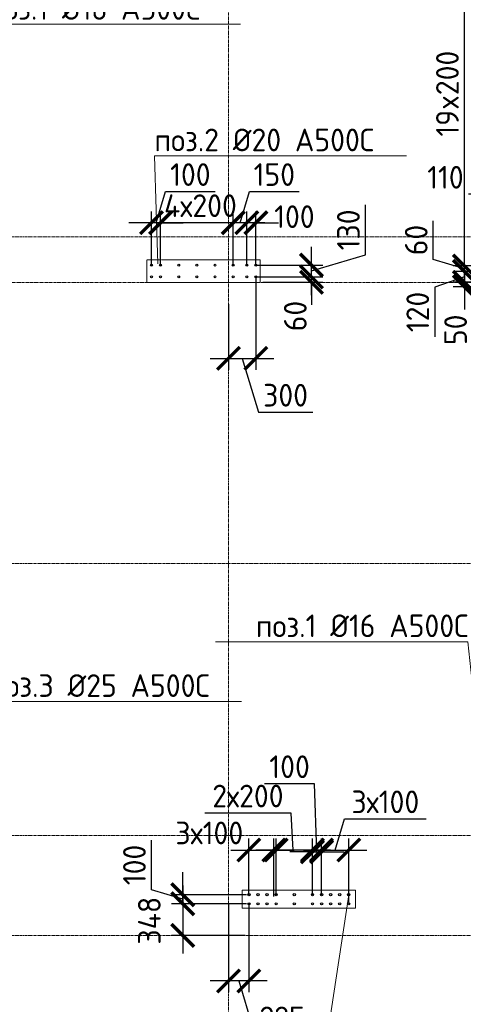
# Model space of a CAD drawing. Header units: millimetres. Extents: x -56135 to 1694203, y -446411 to -23139.
# Tile 231 of 256: x 975258 to 980145, y -118259 to -107403. Entities that reach past the tile are written whole.
import ezdxf
from ezdxf import colors
from ezdxf.entities.mleader import LeaderData, LeaderLine
from ezdxf.math import Vec2, Vec3

# ---------------------------------------------------------------- set-up
doc = ezdxf.new("R2010")
doc.units = ezdxf.units.MM
for name, pattern in [('01 Штриховая _4 мм_', [6, 3.5, -2.5]), ('______5', [1100, 800, -100, 100, -100]), ('HIDDEN2', [4.7625, 3.175, -1.5875]), ('осевая', [50.8, 31.75, -6.35, 6.35, -6.35])]:
    doc.linetypes.add(name, pattern=pattern)
for name, color, linetype, lineweight in [('1 Стены', 3, 'Continuous', 30), ('Оси', 40, '______5', 18), ('подоснова', 151, 'Continuous', 5), ('РАЗМЕРЫ', 1, 'Continuous', 9), ('СТЕНЫ', 3, 'Continuous', 30)]:
    doc.layers.add(name, color=color, linetype=linetype, lineweight=lineweight)
doc.styles.add('GOST-2.304_Type-B', font='GOST_Common.ttf')
doc.dimstyles.new('СПДС', dxfattribs={"dimscale": 100, "dimtxt": 2.5, "dimasz": 2.5, "dimexe": 1.25, "dimexo": 0, "dimtad": 1, "dimdec": 0, "dimtxsty": 'GOST-2.304_Type-B', "dimblk": 'ARCHTICK', "dimcen": 2.5, "dimdle": 2, "dimadec": 0, "dimazin": 2, "dimtfac": 0.75, "dimtdec": 0, "dimtmove": 1, "dimatfit": 3, "dimfxl": 1, "dimtolj": 1, "dimarcsym": 1})

# ---------------------------------------------------------------- blocks, each defined once
blk = doc.blocks.new('оси 2.2-2.3')
at = {"layer": 'Оси', "color": 16, "linetype": 'осевая', "lineweight": 0, "transparency": 33554687}
for p, q in [((491254.9, -104267.9), (491254.9, -134893.5)), ((468076.3, -109995.4), (524372.9, -109995.4)), ((468653.8, -110495.4), (523696.4, -110495.4)), ((468076.3, -113595.4), (524372.9, -113595.4)), ((468076.3, -116595.4), (524372.9, -116595.4)), ((468076.3, -117695.4), (524372.9, -117695.4))]:
    blk.add_line(p, q, dxfattribs=at)
blk = doc.blocks.new('стены тп')
at = {"layer": '1 Стены', "color": 252, "linetype": 'HIDDEN2', "lineweight": 0, "true_color": 0x939598}
for p, q in [((879021, -191276), (878491, -191276)), ((878491, -191276), (878491, -191526)), ((879141, -191276), (879021, -191276)), ((879741, -191276), (879141, -191276)), ((879741, -191526), (879741, -191276)), ((878491, -191526), (879541, -191526)), ((879541, -191526), (879661, -191526)), ((879661, -191526), (879741, -191526)), ((880791, -198226), (879541, -198226)), ((879541, -198226), (879541, -198426)), ((880791, -198426), (880791, -198226)), ((879541, -198426), (880791, -198426))]:
    blk.add_line(p, q, dxfattribs=at)
blk = doc.blocks.new('_None')
blk = doc.blocks.new('_ArchTick')
at = {"color": 0, "linetype": 'ByBlock', "const_width": 0.15}
blk.add_lwpolyline([(-0.5, -0.5), (0.5, 0.5)], dxfattribs=at)
blk = doc.blocks.new('*D474')
at = {"layer": 'DEFPOINTS', "color": 0, "transparency": 16777216}
for p in [(978083, -116558), (977783, -117051, -360), (978083, -117051, -360)]:
    blk.add_point(p, dxfattribs=at)
at = {"layer": 'РАЗМЕРЫ', "color": 0, "lineweight": -2, "transparency": 16777216}
for p, q in [((977783, -117051), (977783, -116433)), ((978083, -117051), (978083, -116433)), ((977583, -116558), (978283, -116558))]:
    blk.add_line(p, q, dxfattribs=at)
at = {"layer": 'РАЗМЕРЫ', "color": 0, "lineweight": -2, "transparency": 16777216, "xscale": 250, "yscale": 250, "zscale": 250, "rotation": 180}
blk.add_blockref('_ArchTick', (977783, -116558), dxfattribs=at)
at = {"layer": 'РАЗМЕРЫ', "color": 0, "lineweight": -2, "transparency": 16777216, "xscale": 250, "yscale": 250, "zscale": 250}
blk.add_blockref('_ArchTick', (978083, -116558), dxfattribs=at)
at = {"layer": 'РАЗМЕРЫ', "color": 0, "transparency": 16777216, "insert": (977347, -116370), "char_height": 250, "attachment_point": 5, "style": 'GOST-2.304_Type-B'}
blk.add_mtext('\\A1;3х100', dxfattribs=at)
blk = doc.blocks.new('*D475')
at = {"layer": 'DEFPOINTS', "color": 0, "transparency": 16777216}
for p in [(978883, -116558), (978583, -117051, -360), (978883, -117051, -360)]:
    blk.add_point(p, dxfattribs=at)
at = {"layer": 'РАЗМЕРЫ', "color": 0, "lineweight": -2, "transparency": 16777216}
for p, q in [((978733, -116558), (978836, -116214)), ((978836, -116214), (979736, -116214)), ((978583, -117051), (978583, -116433)), ((978883, -117051), (978883, -116433)), ((978383, -116558), (979083, -116558))]:
    blk.add_line(p, q, dxfattribs=at)
at = {"layer": 'РАЗМЕРЫ', "color": 0, "lineweight": -2, "transparency": 16777216, "xscale": 250, "yscale": 250, "zscale": 250, "rotation": 180}
blk.add_blockref('_ArchTick', (978583, -116558), dxfattribs=at)
at = {"layer": 'РАЗМЕРЫ', "color": 0, "lineweight": -2, "transparency": 16777216, "xscale": 250, "yscale": 250, "zscale": 250}
blk.add_blockref('_ArchTick', (978883, -116558), dxfattribs=at)
at = {"layer": 'РАЗМЕРЫ', "color": 0, "transparency": 16777216, "insert": (979286, -116027), "char_height": 250, "attachment_point": 5, "style": 'GOST-2.304_Type-B'}
blk.add_mtext('\\A1;3х100', dxfattribs=at)
blk = doc.blocks.new('*D476')
at = {"layer": 'DEFPOINTS', "color": 0, "transparency": 16777216}
for p in [(978058, -116558), (978058, -117071, -360), (978483, -117051, -360)]:
    blk.add_point(p, dxfattribs=at)
at = {"layer": 'РАЗМЕРЫ', "color": 0, "lineweight": -2, "transparency": 16777216}
for p, q in [((978247, -116151), (977297, -116151)), ((978271, -116558), (978247, -116151)), ((978058, -117071), (978058, -116433)), ((978483, -117051), (978483, -116433)), ((978683, -116558), (977858, -116558))]:
    blk.add_line(p, q, dxfattribs=at)
at = {"layer": 'РАЗМЕРЫ', "color": 0, "lineweight": -2, "transparency": 16777216, "xscale": 250, "yscale": 250, "zscale": 250, "rotation": 180}
blk.add_blockref('_ArchTick', (978058, -116558), dxfattribs=at)
at = {"layer": 'РАЗМЕРЫ', "color": 0, "lineweight": -2, "transparency": 16777216, "xscale": 250, "yscale": 250, "zscale": 250}
blk.add_blockref('_ArchTick', (978483, -116558), dxfattribs=at)
at = {"layer": 'РАЗМЕРЫ', "color": 0, "transparency": 16777216, "insert": (977772, -115963), "char_height": 250, "attachment_point": 5, "style": 'GOST-2.304_Type-B'}
blk.add_mtext('\\A1;2х200', dxfattribs=at)
blk = doc.blocks.new('*D321')
at = {"layer": 'DEFPOINTS', "color": 0, "transparency": 16777216}
for p in [(978583, -116578), (978483, -117026), (978583, -117038)]:
    blk.add_point(p, dxfattribs=at)
at = {"layer": 'РАЗМЕРЫ', "color": 0, "lineweight": -2, "transparency": 16777216}
for p, q in [((978506, -115828), (977956, -115828)), ((978533, -116578), (978506, -115828)), ((978483, -117026), (978483, -116453)), ((978583, -117038), (978583, -116453)), ((978483, -116578), (978233, -116578)), ((978483, -116578), (978583, -116578)), ((978483, -116578), (978583, -116578)), ((978583, -116578), (978833, -116578))]:
    blk.add_line(p, q, dxfattribs=at)
at = {"layer": 'РАЗМЕРЫ', "color": 0, "lineweight": -2, "transparency": 16777216, "xscale": 250, "yscale": 250, "zscale": 250}
blk.add_blockref('_ArchTick', (978483, -116578), dxfattribs=at)
at = {"layer": 'РАЗМЕРЫ', "color": 0, "lineweight": -2, "transparency": 16777216, "xscale": 250, "yscale": 250, "zscale": 250, "rotation": 180}
blk.add_blockref('_ArchTick', (978583, -116578), dxfattribs=at)
at = {"layer": 'РАЗМЕРЫ', "color": 0, "transparency": 16777216, "insert": (978231, -115640), "char_height": 250, "attachment_point": 5, "style": 'GOST-2.304_Type-B'}
blk.add_mtext('\\A1;100', dxfattribs=at)
blk = doc.blocks.new('*D477')
at = {"layer": 'DEFPOINTS', "color": 0, "transparency": 16777216}
for p in [(977558, -117151), (977783, -117151, -360), (977558, -118002)]:
    blk.add_point(p, dxfattribs=at)
at = {"layer": 'РАЗМЕРЫ', "color": 0, "lineweight": -2, "transparency": 16777216}
for p, q in [((977558, -117151), (977558, -118127)), ((977783, -117151), (977783, -118127)), ((977983, -118002), (977358, -118002)), ((977671, -118002), (977849, -118596)), ((977849, -118596), (978449, -118596))]:
    blk.add_line(p, q, dxfattribs=at)
at = {"layer": 'РАЗМЕРЫ', "color": 0, "lineweight": -2, "transparency": 16777216, "xscale": 250, "yscale": 250, "zscale": 250, "rotation": 180}
blk.add_blockref('_ArchTick', (977558, -118002), dxfattribs=at)
at = {"layer": 'РАЗМЕРЫ', "color": 0, "lineweight": -2, "transparency": 16777216, "xscale": 250, "yscale": 250, "zscale": 250}
blk.add_blockref('_ArchTick', (977783, -118002), dxfattribs=at)
at = {"layer": 'РАЗМЕРЫ', "color": 0, "transparency": 16777216, "insert": (978149, -118409), "char_height": 250, "attachment_point": 5, "style": 'GOST-2.304_Type-B'}
blk.add_mtext('\\A1;225', dxfattribs=at)
blk = doc.blocks.new('*D322')
at = {"layer": 'DEFPOINTS', "color": 0, "transparency": 16777216}
for p in [(977758, -117151), (977054, -117499), (977743, -117499)]:
    blk.add_point(p, dxfattribs=at)
at = {"layer": 'РАЗМЕРЫ', "color": 0, "lineweight": -2, "transparency": 16777216}
for p, q in [((977054, -116951), (977054, -117699)), ((977758, -117151), (976929, -117151)), ((977743, -117499), (976929, -117499))]:
    blk.add_line(p, q, dxfattribs=at)
at = {"layer": 'РАЗМЕРЫ', "color": 0, "lineweight": -2, "transparency": 16777216, "xscale": 250, "yscale": 250, "zscale": 250}
for p, rotation in [((977054, -117151), 90), ((977054, -117499), 270)]:
    blk.add_blockref('_ArchTick', p, dxfattribs=dict(at, rotation=rotation))
at = {"layer": 'РАЗМЕРЫ', "color": 0, "transparency": 16777216, "insert": (976686, -117337), "char_height": 250, "attachment_point": 5, "rotation": 90, "style": 'GOST-2.304_Type-B'}
blk.add_mtext('\\A1;348', dxfattribs=at)
blk = doc.blocks.new('*D323')
at = {"layer": 'DEFPOINTS', "color": 0, "transparency": 16777216}
for p in [(977054, -117051), (977758, -117051), (977758, -117151)]:
    blk.add_point(p, dxfattribs=at)
at = {"layer": 'РАЗМЕРЫ', "color": 0, "lineweight": -2, "transparency": 16777216}
for p, q in [((976710, -116998), (976710, -116448)), ((977054, -117051), (977054, -116801)), ((977054, -117101), (976710, -116998)), ((977758, -117051), (976929, -117051)), ((977054, -117151), (977054, -117051)), ((977054, -117151), (977054, -117051)), ((977758, -117151), (976929, -117151)), ((977054, -117151), (977054, -117401))]:
    blk.add_line(p, q, dxfattribs=at)
at = {"layer": 'РАЗМЕРЫ', "color": 0, "lineweight": -2, "transparency": 16777216, "xscale": 250, "yscale": 250, "zscale": 250}
for p, rotation in [((977054, -117051), 270), ((977054, -117151), 90)]:
    blk.add_blockref('_ArchTick', p, dxfattribs=dict(at, rotation=rotation))
at = {"layer": 'РАЗМЕРЫ', "color": 0, "transparency": 16777216, "insert": (976522, -116723), "char_height": 250, "attachment_point": 5, "rotation": 90, "style": 'GOST-2.304_Type-B'}
blk.add_mtext('\\A1;100', dxfattribs=at)
blk = doc.blocks.new('*D481')
at = {"layer": 'DEFPOINTS', "color": 0, "transparency": 16777216}
for p in [(980563, -109328), (980453, -110119), (980563, -110119)]:
    blk.add_point(p, dxfattribs=at)
at = {"layer": 'РАЗМЕРЫ', "color": 0, "lineweight": -2, "transparency": 16777216}
for p, q in [((980453, -110119), (980453, -109203)), ((980563, -110119), (980563, -109203)), ((980453, -109328), (980203, -109328)), ((980453, -109328), (980563, -109328)), ((980563, -109328), (980813, -109328))]:
    blk.add_line(p, q, dxfattribs=at)
at = {"layer": 'РАЗМЕРЫ', "color": 0, "lineweight": -2, "transparency": 16777216, "xscale": 250, "yscale": 250, "zscale": 250}
blk.add_blockref('_ArchTick', (980453, -109328), dxfattribs=at)
at = {"layer": 'РАЗМЕРЫ', "color": 0, "lineweight": -2, "transparency": 16777216, "xscale": 250, "yscale": 250, "zscale": 250, "rotation": 180}
blk.add_blockref('_ArchTick', (980563, -109328), dxfattribs=at)
at = {"layer": 'РАЗМЕРЫ', "color": 0, "transparency": 16777216, "insert": (979948, -109141), "char_height": 250, "attachment_point": 5, "style": 'GOST-2.304_Type-B'}
blk.add_mtext('\\A1;110', dxfattribs=at)
blk = doc.blocks.new('*D493')
at = {"layer": 'DEFPOINTS', "color": 0, "transparency": 16777216}
for p in [(980157, -110349), (980538, -110349), (980608, -110299)]:
    blk.add_point(p, dxfattribs=at)
at = {"layer": 'РАЗМЕРЫ', "color": 0, "lineweight": -2, "transparency": 16777216}
for p, q in [((980157, -110299), (980157, -110049)), ((980608, -110299), (980032, -110299)), ((980538, -110349), (980032, -110349)), ((980157, -110299), (980157, -110349)), ((980157, -110349), (980157, -110599))]:
    blk.add_line(p, q, dxfattribs=at)
at = {"layer": 'РАЗМЕРЫ', "color": 0, "lineweight": -2, "transparency": 16777216, "xscale": 250, "yscale": 250, "zscale": 250}
for p, rotation in [((980157, -110299), 270), ((980157, -110349), 90)]:
    blk.add_blockref('_ArchTick', p, dxfattribs=dict(at, rotation=rotation))
at = {"layer": 'РАЗМЕРЫ', "color": 0, "transparency": 16777216, "insert": (980060, -110823), "char_height": 250, "attachment_point": 5, "rotation": 90, "style": 'GOST-2.304_Type-B'}
blk.add_mtext('\\A1;50', dxfattribs=at)
blk = doc.blocks.new('*D528')
at = {"layer": 'DEFPOINTS', "color": 0, "transparency": 16777216}
for p in [(980157, -110179), (980898, -110179, -360), (980608, -110299)]:
    blk.add_point(p, dxfattribs=at)
at = {"layer": 'РАЗМЕРЫ', "color": 0, "lineweight": -2, "transparency": 16777216}
for p, q in [((980157, -110179), (980157, -109929)), ((980898, -110179), (980032, -110179)), ((980157, -110299), (980157, -110179)), ((980157, -110299), (980157, -110179)), ((980157, -110239), (979831, -110351)), ((979831, -110351), (979831, -110901)), ((980608, -110299), (980032, -110299)), ((980157, -110299), (980157, -110549))]:
    blk.add_line(p, q, dxfattribs=at)
at = {"layer": 'РАЗМЕРЫ', "color": 0, "lineweight": -2, "transparency": 16777216, "xscale": 250, "yscale": 250, "zscale": 250}
for p, rotation in [((980157, -110179), 270), ((980157, -110299), 90)]:
    blk.add_blockref('_ArchTick', p, dxfattribs=dict(at, rotation=rotation))
at = {"layer": 'РАЗМЕРЫ', "color": 0, "transparency": 16777216, "insert": (979643, -110626), "char_height": 250, "attachment_point": 5, "rotation": 90, "style": 'GOST-2.304_Type-B'}
blk.add_mtext('\\A1;120', dxfattribs=at)
blk = doc.blocks.new('*D529')
at = {"layer": 'DEFPOINTS', "color": 0, "transparency": 16777216}
for p in [(980157, -110119), (980898, -110119, -360), (980898, -110179, -360)]:
    blk.add_point(p, dxfattribs=at)
at = {"layer": 'РАЗМЕРЫ', "color": 0, "lineweight": -2, "transparency": 16777216}
for p, q in [((979814, -110046), (979814, -109621)), ((980157, -110119), (980157, -109869)), ((980157, -110149), (979814, -110046)), ((980898, -110119), (980032, -110119)), ((980898, -110179), (980032, -110179)), ((980157, -110179), (980157, -110119)), ((980157, -110179), (980157, -110119)), ((980157, -110179), (980157, -110429))]:
    blk.add_line(p, q, dxfattribs=at)
at = {"layer": 'РАЗМЕРЫ', "color": 0, "lineweight": -2, "transparency": 16777216, "xscale": 250, "yscale": 250, "zscale": 250}
for p, rotation in [((980157, -110119), 270), ((980157, -110179), 90)]:
    blk.add_blockref('_ArchTick', p, dxfattribs=dict(at, rotation=rotation))
at = {"layer": 'РАЗМЕРЫ', "color": 0, "transparency": 16777216, "insert": (979626, -109833), "char_height": 250, "attachment_point": 5, "rotation": 90, "style": 'GOST-2.304_Type-B'}
blk.add_mtext('\\A1;60', dxfattribs=at)
blk = doc.blocks.new('*D640')
at = {"layer": 'DEFPOINTS', "color": 0, "transparency": 16777216}
for p in [(980157, -106319), (980478, -106319, 160), (980898, -110119, -200)]:
    blk.add_point(p, dxfattribs=at)
at = {"layer": 'РАЗМЕРЫ', "color": 0, "lineweight": -2, "transparency": 16777216}
for p, q in [((980157, -110319), (980157, -106119)), ((980478, -106319), (980032, -106319)), ((980898, -110119), (980032, -110119))]:
    blk.add_line(p, q, dxfattribs=at)
at = {"layer": 'РАЗМЕРЫ', "color": 0, "lineweight": -2, "transparency": 16777216, "xscale": 250, "yscale": 250, "zscale": 250}
for p, rotation in [((980157, -106319), 90), ((980157, -110119), 270)]:
    blk.add_blockref('_ArchTick', p, dxfattribs=dict(at, rotation=rotation))
at = {"layer": 'РАЗМЕРЫ', "color": 0, "transparency": 16777216, "insert": (979970, -108219), "char_height": 250, "attachment_point": 5, "rotation": 90, "style": 'GOST-2.304_Type-B'}
blk.add_mtext('\\A1;19x200', dxfattribs=at)
blk = doc.blocks.new('*D894')
at = {"layer": 'DEFPOINTS', "color": 0, "transparency": 16777216}
for p in [(977760, -109642), (977760, -110119), (977860, -110119)]:
    blk.add_point(p, dxfattribs=at)
at = {"layer": 'РАЗМЕРЫ', "color": 0, "lineweight": -2, "transparency": 16777216}
for p, q in [((977760, -110119), (977760, -109517)), ((977860, -110119), (977860, -109517)), ((977760, -109642), (977510, -109642)), ((977860, -109642), (977760, -109642)), ((977860, -109642), (978110, -109642))]:
    blk.add_line(p, q, dxfattribs=at)
at = {"layer": 'РАЗМЕРЫ', "color": 0, "lineweight": -2, "transparency": 16777216, "xscale": 250, "yscale": 250, "zscale": 250}
blk.add_blockref('_ArchTick', (977760, -109642), dxfattribs=at)
at = {"layer": 'РАЗМЕРЫ', "color": 0, "lineweight": -2, "transparency": 16777216, "xscale": 250, "yscale": 250, "zscale": 250, "rotation": 180}
blk.add_blockref('_ArchTick', (977860, -109642), dxfattribs=at)
at = {"layer": 'РАЗМЕРЫ', "color": 0, "transparency": 16777216, "insert": (978284, -109575), "char_height": 250, "attachment_point": 5, "style": 'GOST-2.304_Type-B'}
blk.add_mtext('\\A1;100', dxfattribs=at)
blk = doc.blocks.new('*D895')
at = {"layer": 'DEFPOINTS', "color": 0, "transparency": 16777216}
for p in [(977610, -109642), (977610, -110119), (977760, -110119)]:
    blk.add_point(p, dxfattribs=at)
at = {"layer": 'РАЗМЕРЫ', "color": 0, "lineweight": -2, "transparency": 16777216}
for p, q in [((977685, -109642), (977788, -109298)), ((977788, -109298), (978338, -109298)), ((977610, -110119), (977610, -109517)), ((977760, -110119), (977760, -109517)), ((977960, -109642), (977410, -109642))]:
    blk.add_line(p, q, dxfattribs=at)
at = {"layer": 'РАЗМЕРЫ', "color": 0, "lineweight": -2, "transparency": 16777216, "xscale": 250, "yscale": 250, "zscale": 250, "rotation": 180}
blk.add_blockref('_ArchTick', (977610, -109642), dxfattribs=at)
at = {"layer": 'РАЗМЕРЫ', "color": 0, "lineweight": -2, "transparency": 16777216, "xscale": 250, "yscale": 250, "zscale": 250}
blk.add_blockref('_ArchTick', (977760, -109642), dxfattribs=at)
at = {"layer": 'РАЗМЕРЫ', "color": 0, "transparency": 16777216, "insert": (978063, -109111), "char_height": 250, "attachment_point": 5, "style": 'GOST-2.304_Type-B'}
blk.add_mtext('\\A1;150', dxfattribs=at)
blk = doc.blocks.new('*D896')
at = {"layer": 'DEFPOINTS', "color": 0, "transparency": 16777216}
for p in [(976810, -109642), (976810, -110119), (977610, -110119)]:
    blk.add_point(p, dxfattribs=at)
at = {"layer": 'РАЗМЕРЫ', "color": 0, "lineweight": -2, "transparency": 16777216}
for p, q in [((976810, -110119), (976810, -109517)), ((977610, -110119), (977610, -109517)), ((977810, -109642), (976610, -109642))]:
    blk.add_line(p, q, dxfattribs=at)
at = {"layer": 'РАЗМЕРЫ', "color": 0, "lineweight": -2, "transparency": 16777216, "xscale": 250, "yscale": 250, "zscale": 250, "rotation": 180}
blk.add_blockref('_ArchTick', (976810, -109642), dxfattribs=at)
at = {"layer": 'РАЗМЕРЫ', "color": 0, "lineweight": -2, "transparency": 16777216, "xscale": 250, "yscale": 250, "zscale": 250}
blk.add_blockref('_ArchTick', (977610, -109642), dxfattribs=at)
at = {"layer": 'РАЗМЕРЫ', "color": 0, "transparency": 16777216, "insert": (977249, -109454), "char_height": 250, "attachment_point": 5, "style": 'GOST-2.304_Type-B'}
blk.add_mtext('\\A1;4х200', dxfattribs=at)
blk = doc.blocks.new('*D897')
at = {"layer": 'DEFPOINTS', "color": 0, "transparency": 16777216}
for p in [(976710, -109642), (976710, -110119), (976810, -110119)]:
    blk.add_point(p, dxfattribs=at)
at = {"layer": 'РАЗМЕРЫ', "color": 0, "lineweight": -2, "transparency": 16777216}
for p, q in [((976760, -109642), (976863, -109298)), ((976863, -109298), (977413, -109298)), ((976710, -110119), (976710, -109517)), ((976810, -110119), (976810, -109517)), ((976710, -109642), (976460, -109642)), ((976810, -109642), (976710, -109642)), ((976810, -109642), (976710, -109642)), ((976810, -109642), (977060, -109642))]:
    blk.add_line(p, q, dxfattribs=at)
at = {"layer": 'РАЗМЕРЫ', "color": 0, "lineweight": -2, "transparency": 16777216, "xscale": 250, "yscale": 250, "zscale": 250}
blk.add_blockref('_ArchTick', (976710, -109642), dxfattribs=at)
at = {"layer": 'РАЗМЕРЫ', "color": 0, "lineweight": -2, "transparency": 16777216, "xscale": 250, "yscale": 250, "zscale": 250, "rotation": 180}
blk.add_blockref('_ArchTick', (976810, -109642), dxfattribs=at)
at = {"layer": 'РАЗМЕРЫ', "color": 0, "transparency": 16777216, "insert": (977138, -109111), "char_height": 250, "attachment_point": 5, "style": 'GOST-2.304_Type-B'}
blk.add_mtext('\\A1;100', dxfattribs=at)
blk = doc.blocks.new('*D898')
at = {"layer": 'DEFPOINTS', "color": 0, "transparency": 16777216}
for p in [(977860, -110239), (978472, -110239), (977935, -110299)]:
    blk.add_point(p, dxfattribs=at)
at = {"layer": 'РАЗМЕРЫ', "color": 0, "lineweight": -2, "transparency": 16777216}
for p, q in [((978472, -110239), (978472, -109989)), ((977860, -110239), (978597, -110239)), ((978472, -110299), (978472, -110239)), ((977935, -110299), (978597, -110299)), ((978472, -110299), (978472, -110549))]:
    blk.add_line(p, q, dxfattribs=at)
at = {"layer": 'РАЗМЕРЫ', "color": 0, "lineweight": -2, "transparency": 16777216, "xscale": 250, "yscale": 250, "zscale": 250}
for p, rotation in [((978472, -110239), 270), ((978472, -110299), 90)]:
    blk.add_blockref('_ArchTick', p, dxfattribs=dict(at, rotation=rotation))
at = {"layer": 'РАЗМЕРЫ', "color": 0, "transparency": 16777216, "insert": (978294, -110671), "char_height": 250, "attachment_point": 5, "rotation": 90, "style": 'GOST-2.304_Type-B'}
blk.add_mtext('\\A1;60', dxfattribs=at)
blk = doc.blocks.new('*D899')
at = {"layer": 'DEFPOINTS', "color": 0, "transparency": 16777216}
for p in [(977860, -110109), (978472, -110109), (977976, -110239)]:
    blk.add_point(p, dxfattribs=at)
at = {"layer": 'РАЗМЕРЫ', "color": 0, "lineweight": -2, "transparency": 16777216}
for p, q in [((979066, -109996), (979066, -109446)), ((978472, -110439), (978472, -109909)), ((978472, -110174), (979066, -109996)), ((977860, -110109), (978597, -110109)), ((977976, -110239), (978597, -110239))]:
    blk.add_line(p, q, dxfattribs=at)
at = {"layer": 'РАЗМЕРЫ', "color": 0, "lineweight": -2, "transparency": 16777216, "xscale": 250, "yscale": 250, "zscale": 250}
for p, rotation in [((978472, -110109), 90), ((978472, -110239), 270)]:
    blk.add_blockref('_ArchTick', p, dxfattribs=dict(at, rotation=rotation))
at = {"layer": 'РАЗМЕРЫ', "color": 0, "transparency": 16777216, "insert": (978879, -109721), "char_height": 250, "attachment_point": 5, "rotation": 90, "style": 'GOST-2.304_Type-B'}
blk.add_mtext('\\A1;130', dxfattribs=at)
blk = doc.blocks.new('*D900')
at = {"layer": 'DEFPOINTS', "color": 0, "transparency": 16777216}
for p in [(977859, -110239), (977558, -110540), (977859, -111138)]:
    blk.add_point(p, dxfattribs=at)
at = {"layer": 'РАЗМЕРЫ', "color": 0, "lineweight": -2, "transparency": 16777216}
for p, q in [((977859, -110239), (977859, -111263)), ((977558, -110540), (977558, -111263)), ((977358, -111138), (978059, -111138)), ((977708, -111138), (977887, -111731)), ((977887, -111731), (978487, -111731))]:
    blk.add_line(p, q, dxfattribs=at)
at = {"layer": 'РАЗМЕРЫ', "color": 0, "lineweight": -2, "transparency": 16777216, "xscale": 250, "yscale": 250, "zscale": 250, "rotation": 180}
blk.add_blockref('_ArchTick', (977558, -111138), dxfattribs=at)
at = {"layer": 'РАЗМЕРЫ', "color": 0, "lineweight": -2, "transparency": 16777216, "xscale": 250, "yscale": 250, "zscale": 250}
blk.add_blockref('_ArchTick', (977859, -111138), dxfattribs=at)
at = {"layer": 'РАЗМЕРЫ', "color": 0, "transparency": 16777216, "insert": (978187, -111544), "char_height": 250, "attachment_point": 5, "style": 'GOST-2.304_Type-B'}
blk.add_mtext('\\A1;300', dxfattribs=at)
blk = doc.blocks.new('стены  тп')
at = {"layer": 'СТЕНЫ', "color": 251, "linetype": '01 Штриховая _4 мм_', "lineweight": 0, "true_color": 0x636466}
for p, q in [((559142, -320376, 3100), (558612, -320376, 3100)), ((558612, -320376, 3100), (558612, -320626, 3100)), ((559262, -320376, 3100), (559142, -320376, 3100)), ((559862, -320376, 3100), (559262, -320376, 3100)), ((559862, -320626, 3100), (559862, -320376, 3100)), ((558612, -320626, 3100), (559662, -320626, 3100)), ((559662, -320626, 3100), (559782, -320626, 3100)), ((559782, -320626, 3100), (559862, -320626, 3100)), ((560912, -327326, 3100), (559662, -327326, 3100)), ((559662, -327326, 3100), (559662, -327526, 3100)), ((560912, -327526, 3100), (560912, -327326, 3100)), ((559662, -327526, 3100), (560912, -327526, 3100))]:
    blk.add_line(p, q, dxfattribs=at)

msp = doc.modelspace()

# ---------------------------------------------------------------- linework, layer by layer
at = {"layer": '1 Стены', "color": 252, "lineweight": 0, "true_color": 0x939598}
for p, q in [((977708.3, -117200.8, -360), (977708.3, -117000.8, -360)), ((977708.3, -117000.8, -360), (978958.3, -117000.8, -360)), ((977708.3, -117000.8, -360), (978958.3, -117000.8, -360)), ((977708.3, -117200.8, -360), (977708.3, -117000.8, -360)), ((978958.3, -117000.8, -720), (977708.5, -117000.8, -720)), ((977708.5, -117000.8, -720), (977708.5, -117200.8, -720)), ((978958.3, -117200.8, -720), (978958.3, -117000.8, -720)), ((978958.3, -117000.8, -360), (978958.3, -117200.8, -360)), ((978958.3, -117000.8, -360), (978958.3, -117200.8, -360)), ((978958.3, -117199.1, -360), (977708.3, -117199.1, -360)), ((978958.3, -117200.8, -360), (977708.3, -117200.8, -360)), ((977708.5, -117200.8, -720), (978958.3, -117200.8, -720))]:
    msp.add_line(p, q, dxfattribs=at)
at = {"layer": 'РАЗМЕРЫ', "color": 6, "linetype": 'Continuous', "lineweight": 30}
for centre in [(976709.7, -110109.2), (976809.7, -110109.2), (977009.7, -110109.2), (977209.7, -110109.2), (977409.7, -110109.2), (977609.7, -110109.2), (977759.7, -110109.2), (977859.7, -110109.2), (976709.7, -110239.2), (976809.7, -110239.2), (977009.7, -110239.2), (977209.7, -110239.2), (977409.7, -110239.2), (977609.7, -110239.2), (977759.7, -110239.2), (977859.7, -110239.2)]:
    msp.add_circle(centre, 10, dxfattribs=at)
at = {"layer": 'РАЗМЕРЫ', "color": 1, "linetype": 'Continuous', "lineweight": 30}
for centre in [(977783.3, -117050.8, -360), (977883.3, -117050.8, -360), (977983.3, -117050.8, -360), (978083.3, -117050.8, -360), (978283.3, -117050.8, -360), (978483.3, -117050.8, -360), (978583.3, -117050.8, -360), (978683.3, -117050.8, -360), (978783.3, -117050.8, -360), (978883.3, -117050.8, -360), (977783.3, -117151.2, -360), (977883.3, -117151.2, -360), (977983.3, -117151.2, -360), (978083.3, -117151.2, -360), (978283.3, -117151.2, -360), (978483.3, -117151.2, -360), (978583.3, -117151.2, -360), (978683.3, -117151.2, -360), (978783.3, -117151.2, -360), (978883.3, -117151.2, -360)]:
    msp.add_circle(centre, 12.5, dxfattribs=at)

# ---------------------------------------------------------------- block references
at = {"layer": 'РАЗМЕРЫ', "color": 1}
for name, p in [('оси 2.2-2.3', (486303.3, 196.2)), ('стены тп', (98167.6, 81226.5))]:
    msp.add_blockref(name, p, dxfattribs=at)
at = {"layer": 'РАЗМЕРЫ'}
msp.add_blockref('стены  тп', (418045.9, 210326.6, -3100), dxfattribs=at)

# ---------------------------------------------------------------- dimensions: what is measured, and where the dimension line sits
at = {"layer": 'РАЗМЕРЫ', "color": 1}
dim = msp.add_linear_dim(base=(980157.5, -106318.8), p1=(980898.2, -110118.8, -200), p2=(980478, -106318.8, 160), angle=90, text='19x200', dimstyle='СПДС', dxfattribs=at)
dim.commit()
dim.dimension.update_dxf_attribs({"geometry": '*D640', "text_midpoint": (979970, -108218.8)})
for base, p1, p2, picture, middle in [((976709.7, -109641.8), (976809.7, -110119.2), (976709.7, -110119.2), '*D897', (976925.3, -109110.6)), ((977609.7, -109641.8), (977759.7, -110119.2), (977609.7, -110119.2), '*D895', (977850.3, -109110.6)), ((977858.7, -111137.6), (977558.3, -110540), (977858.7, -110239.2), '*D900', (977949.1, -111543.9))]:
    dim = msp.add_linear_dim(base=base, p1=p1, p2=p2, dimstyle='СПДС', dxfattribs=at)
    dim.commit()
    dim.dimension.update_dxf_attribs({"geometry": picture, "text_midpoint": middle})
at = {"layer": 'РАЗМЕРЫ'}
for base, p1, p2, picture, middle in [((980563.4, -109328.3, 160), (980453, -110118.8, 160), (980563.4, -110118.8, 160), '*D481', (979948.3, -109328.3, 160)), ((978583.3, -116577.8), (978483.3, -117026.5), (978583.3, -117038.3), '*D321', (978443.2, -115827.7))]:
    dim = msp.add_linear_dim(base=base, p1=p1, p2=p2, dimstyle='СПДС', dxfattribs=at)
    dim.commit()
    dim.dimension.update_dxf_attribs({"geometry": picture, "text_midpoint": middle, "dimtype": 160})
at = {"layer": 'РАЗМЕРЫ', "color": 1}
dim = msp.add_linear_dim(base=(976809.7, -109641.8), p1=(977609.7, -110119.2), p2=(976809.7, -110119.2), text='4х200', dimstyle='СПДС', dxfattribs=at)
dim.commit()
dim.dimension.update_dxf_attribs({"geometry": '*D896', "text_midpoint": (977248.6, -109641.8), "dimtype": 160})
dim = msp.add_linear_dim(base=(977759.7, -109641.8), p1=(977859.7, -110119.2), p2=(977759.7, -110119.2), dimstyle='СПДС', dxfattribs=at)
dim.commit()
dim.dimension.update_dxf_attribs({"geometry": '*D894', "text_midpoint": (978283.6, -109762), "dimtype": 160})
dim = msp.add_linear_dim(base=(978472.4, -110109.2), p1=(977976.5, -110239.2), p2=(977859.7, -110109.2), angle=90, dimstyle='СПДС', dxfattribs=at)
dim.commit()
dim.dimension.update_dxf_attribs({"geometry": '*D899', "text_midpoint": (978878.7, -109933.5)})
at = {"layer": 'РАЗМЕРЫ'}
for base, p1, p2, picture, middle in [((980157.5, -110118.8, 160), (980898.2, -110179.2, -200), (980898.2, -110118.8, -200), '*D529', (979626.2, -109983.4, 160)), ((977053.5, -117050.8), (977758.3, -117151.2), (977758.3, -117050.8), '*D323', (976522.3, -116935.4))]:
    dim = msp.add_linear_dim(base=base, p1=p1, p2=p2, angle=90, dimstyle='СПДС', dxfattribs=at)
    dim.commit()
    dim.dimension.update_dxf_attribs({"geometry": picture, "text_midpoint": middle})
for base, p1, p2, picture, middle in [((980157.5, -110179.2, 160), (980608, -110299.2, 160), (980898.2, -110179.2, -200), '*D528', (979830.6, -110413.4, 160)), ((977053.5, -117499.2), (977758.3, -117151.2), (977743.4, -117499.2), '*D322', (976873.9, -117336.6))]:
    dim = msp.add_linear_dim(base=base, p1=p1, p2=p2, angle=90, dimstyle='СПДС', dxfattribs=at)
    dim.commit()
    dim.dimension.update_dxf_attribs({"geometry": picture, "text_midpoint": middle, "dimtype": 160})
at = {"layer": 'РАЗМЕРЫ', "color": 1}
dim = msp.add_linear_dim(base=(978472.4, -110239.2), p1=(977934.8, -110299.2), p2=(977859.7, -110239.2), angle=90, dimstyle='СПДС', dxfattribs=at)
dim.commit()
dim.dimension.update_dxf_attribs({"geometry": '*D898', "text_midpoint": (978481.7, -110671.2), "dimtype": 160})
at = {"layer": 'РАЗМЕРЫ', "color": 4}
dim = msp.add_linear_dim(base=(980157.5, -110349.2, 160), p1=(980608, -110299.2, 160), p2=(980538.4, -110349.2, 160), angle=90, dimstyle='СПДС', dxfattribs=at)
dim.commit()
dim.dimension.update_dxf_attribs({"geometry": '*D493', "text_midpoint": (980247.5, -110823.2, 160), "dimtype": 160})
at = {"layer": 'РАЗМЕРЫ'}
for base, p1, p2, text, picture, middle in [((978058.3, -116557.8), (978483.3, -117050.8, -360), (978058.3, -117070.8, -360), '2х200', '*D476', (978184.7, -116150.9)), ((978083.3, -116557.8), (977783.3, -117050.8, -360), (978083.3, -117050.8, -360), '3х100', '*D474', (977347.3, -116557.8))]:
    dim = msp.add_linear_dim(base=base, p1=p1, p2=p2, text=text, dimstyle='СПДС', dxfattribs=at)
    dim.commit()
    dim.dimension.update_dxf_attribs({"geometry": picture, "text_midpoint": middle, "dimtype": 160})
dim = msp.add_linear_dim(base=(978883.3, -116557.8), p1=(978583.3, -117050.8, -360), p2=(978883.3, -117050.8, -360), text='3х100', dimstyle='СПДС', dxfattribs=at)
dim.commit()
dim.dimension.update_dxf_attribs({"geometry": '*D475', "text_midpoint": (978898.9, -116026.5)})
dim = msp.add_linear_dim(base=(977558.2, -118002.4), p1=(977783.3, -117151.2, -360), p2=(977558.2, -117151.2), dimstyle='СПДС', dxfattribs=at)
dim.commit()
dim.dimension.update_dxf_attribs({"geometry": '*D477', "text_midpoint": (977911.4, -118408.7)})

# ---------------------------------------------------------------- leaders
at = {"layer": 'подоснова', "color": 4, "ltscale": 0.3}
ml = msp.add_multileader_mtext('Standard', dxfattribs=at)
ml.set_content('{\\C2;поз.1 %%C16 А500С }', color=4, style='GOST-2.304_Type-B')
ml.set_leader_properties(color=256, linetype='ByLayer', lineweight=15)
ml.set_arrow_properties(name='NONE')
ml.build(insert=Vec2(0, 0))
ml.multileader.update_dxf_attribs({"text_left_attachment_type": 6, "text_right_attachment_type": 6, "dogleg_length": 0.1, "arrow_head_size": 18})
ctx = ml.context
ctx.base_point, ctx.char_height, ctx.arrow_head_size, ctx.landing_gap_size, ctx.plane_origin = Vec3(974914.3, -107453.7, -360), 250, 18, 20, Vec3(978356.3, -108196.4, -360)
ctx.left_attachment, ctx.right_attachment, ctx.text_align_type = 6, 6, 1
notes = []
notes.append((ctx, [(1, (1, 1, 0), (974914.2, -107453.7, -360), (1, 0), 0.1, [(1, [(974046.3, -110049.2, -360), (974038.7, -107149.2, -360)], 0, [])])]))
ctx.mtext.insert, ctx.mtext.width, ctx.mtext.alignment, ctx.mtext.flow_direction = Vec3(976076.2, -107153.7, -360), 4075.871, 2, 5
ml = msp.add_multileader_mtext('Standard', dxfattribs=at)
ml.set_content('{\\C2;поз.2 %%C20 А500С }', color=4, style='GOST-2.304_Type-B')
ml.set_leader_properties(color=256, linetype='ByLayer', lineweight=15)
ml.set_arrow_properties(name='NONE')
ml.build(insert=Vec2(0, 0))
ml.multileader.update_dxf_attribs({"text_left_attachment_type": 6, "text_right_attachment_type": 6, "dogleg_length": 0.1, "arrow_head_size": 18})
ctx = ml.context
ctx.base_point, ctx.char_height, ctx.arrow_head_size, ctx.landing_gap_size, ctx.plane_origin = Vec3(976741.3, -108904.3), 250, 18, 20, Vec3(981158.2, -108208.3)
ctx.left_attachment, ctx.right_attachment, ctx.text_align_type = 6, 6, 1
notes.append((ctx, [(1, (1, 1, 0), (976741.2, -108904.3), (1, 0), 0.1, [(0, [(976781.5, -110094.5)], 0, [])])]))
ctx.mtext.insert, ctx.mtext.width, ctx.mtext.alignment, ctx.mtext.flow_direction = Vec3(977953.2, -108604.3), 4075.871, 2, 5
ml = msp.add_multileader_mtext('Standard', dxfattribs=at)
ml.set_content('{\\C2;поз.1 %%C16 А500С }', color=4, style='GOST-2.304_Type-B')
ml.set_leader_properties(color=256, linetype='ByLayer', lineweight=15)
ml.set_arrow_properties(name='NONE')
ml.build(insert=Vec2(0, 0))
ml.multileader.update_dxf_attribs({"text_left_attachment_type": 6, "text_right_attachment_type": 6, "dogleg_length": 0.1, "arrow_head_size": 18})
ctx = ml.context
ctx.base_point, ctx.char_height, ctx.arrow_head_size, ctx.landing_gap_size, ctx.plane_origin = Vec3(977869.2, -114261.1), 250, 18, 20, Vec3(984774.5, -113266.6)
ctx.left_attachment, ctx.right_attachment, ctx.text_align_type = 6, 6, 1
notes.append((ctx, [(0, (1, 1, 0), (980193, -114261.1), (-1, 0), 0.1, [(0, [(980282.2, -115086.6)], 0, [])])]))
ctx.mtext.insert, ctx.mtext.width, ctx.mtext.alignment, ctx.mtext.flow_direction = Vec3(979031.1, -113961.1), 4075.871, 2, 5
ml = msp.add_multileader_mtext('Standard', dxfattribs=at)
ml.set_content('{\\C2;поз.1 %%C16 А500С }', color=4, style='GOST-2.304_Type-B')
ml.set_leader_properties(color=256, linetype='ByLayer', lineweight=15)
ml.set_arrow_properties(name='NONE')
ml.build(insert=Vec2(0, 0))
ml.multileader.update_dxf_attribs({"text_left_attachment_type": 6, "text_right_attachment_type": 6, "dogleg_length": 0.1, "arrow_head_size": 18})
ctx = ml.context
ctx.base_point, ctx.char_height, ctx.arrow_head_size, ctx.landing_gap_size, ctx.plane_origin = Vec3(977869.3, -114261.1, 160), 250, 18, 20, Vec3(984774.6, -113266.6, 160)
ctx.left_attachment, ctx.right_attachment, ctx.text_align_type = 6, 6, 1
notes.append((ctx, [(0, (1, 1, 0), (980193.1, -114261.1, 160), (-1, 0), 0.1, [(0, [(980282.2, -115086.6, 160)], 0, [])])]))
ctx.mtext.insert, ctx.mtext.width, ctx.mtext.alignment, ctx.mtext.flow_direction = Vec3(979031.2, -113961.1, 160), 4075.871, 2, 5
ml = msp.add_multileader_mtext('Standard', dxfattribs=at)
ml.set_content('{\\C2;поз.3 %%C25 А500С }', color=4, style='GOST-2.304_Type-B')
ml.set_leader_properties(color=256, linetype='ByLayer', lineweight=15)
ml.set_arrow_properties(name='NONE')
ml.build(insert=Vec2(0, 0))
ml.multileader.update_dxf_attribs({"text_left_attachment_type": 6, "text_right_attachment_type": 6, "dogleg_length": 0.1, "arrow_head_size": 18})
ctx = ml.context
ctx.base_point, ctx.char_height, ctx.arrow_head_size, ctx.landing_gap_size, ctx.plane_origin = Vec3(974923.2, -114920.4, 360), 250, 18, 20, Vec3(979224.9, -115193.9, 360)
ctx.left_attachment, ctx.right_attachment, ctx.text_align_type = 6, 6, 1
notes.append((ctx, [(1, (1, 1, 0), (974923.1, -114920.4, 360), (1, 0), 0.1, [(1, [(973958.3, -114424.2, 360), (974058.7, -114424.2, 360)], 0, [])])]))
ctx.mtext.insert, ctx.mtext.width, ctx.mtext.alignment, ctx.mtext.flow_direction = Vec3(976135, -114620.4, 360), 4075.871, 2, 5
ml = msp.add_multileader_mtext('Standard', dxfattribs=at)
ml.set_content('{\\C2;поз.3 %%C25 А500С }', color=4, style='GOST-2.304_Type-B')
ml.set_leader_properties(color=256, linetype='ByLayer', lineweight=15)
ml.set_arrow_properties(name='NONE')
ml.build(insert=Vec2(0, 0))
ml.multileader.update_dxf_attribs({"text_left_attachment_type": 6, "text_right_attachment_type": 6, "dogleg_length": 0.1, "arrow_head_size": 18})
ctx = ml.context
ctx.base_point, ctx.char_height, ctx.arrow_head_size, ctx.landing_gap_size, ctx.plane_origin = Vec3(976109, -119355.4), 250, 18, 20, Vec3(984094.5, -117815.6)
ctx.left_attachment, ctx.right_attachment, ctx.text_align_type = 6, 6, 1
notes.append((ctx, [(0, (1, 1, 0), (978532.9, -119355.4), (-1, 0), 0.1, [(1, [(978883.3, -117151.2), (978883.3, -117050.8)], 0, [])])]))
ctx.mtext.insert, ctx.mtext.width, ctx.mtext.alignment, ctx.mtext.flow_direction = Vec3(977320.9, -119055.4), 4075.871, 2, 5
ml = msp.add_multileader_mtext('Standard', dxfattribs=at)
ml.set_content('{\\C2;поз.3 %%C25 А500С }', color=4, style='GOST-2.304_Type-B')
ml.set_leader_properties(color=256, linetype='ByLayer', lineweight=15)
ml.set_arrow_properties(name='NONE')
ml.build(insert=Vec2(0, 0))
ml.multileader.update_dxf_attribs({"text_left_attachment_type": 6, "text_right_attachment_type": 6, "dogleg_length": 0.1, "arrow_head_size": 18})
ctx = ml.context
ctx.base_point, ctx.char_height, ctx.arrow_head_size, ctx.landing_gap_size, ctx.plane_origin = Vec3(975068, -118749, 360), 250, 18, 20, Vec3(979244.4, -118313.9, 360)
ctx.left_attachment, ctx.right_attachment, ctx.text_align_type = 6, 6, 1
notes.append((ctx, [(1, (1, 1, 0), (975067.9, -118749, 360), (1, 0), 0.1, [(1, [(974058.2, -117649.5, 360), (974058.2, -117536.6, 360)], 0, [])])]))
ctx.mtext.insert, ctx.mtext.width, ctx.mtext.alignment, ctx.mtext.flow_direction = Vec3(976279.9, -118449, 360), 4075.871, 2, 5
for ctx, leaders in notes:
    for number, flags, end, landing, length, lines in leaders:
        leader = LeaderData()
        leader.index, (leader.has_last_leader_line, leader.has_dogleg_vector, leader.attachment_direction) = number, flags
        leader.last_leader_point, leader.dogleg_vector, leader.dogleg_length = Vec3(end), Vec3(landing), length
        for number, points, colour, breaks in lines:
            line = LeaderLine()
            line.index, line.vertices, line.color, line.breaks = number, Vec3.list(points), colors.encode_raw_color(colour), breaks
            leader.lines.append(line)
        ctx.leaders.append(leader)

doc.saveas('drawing.dxf')
